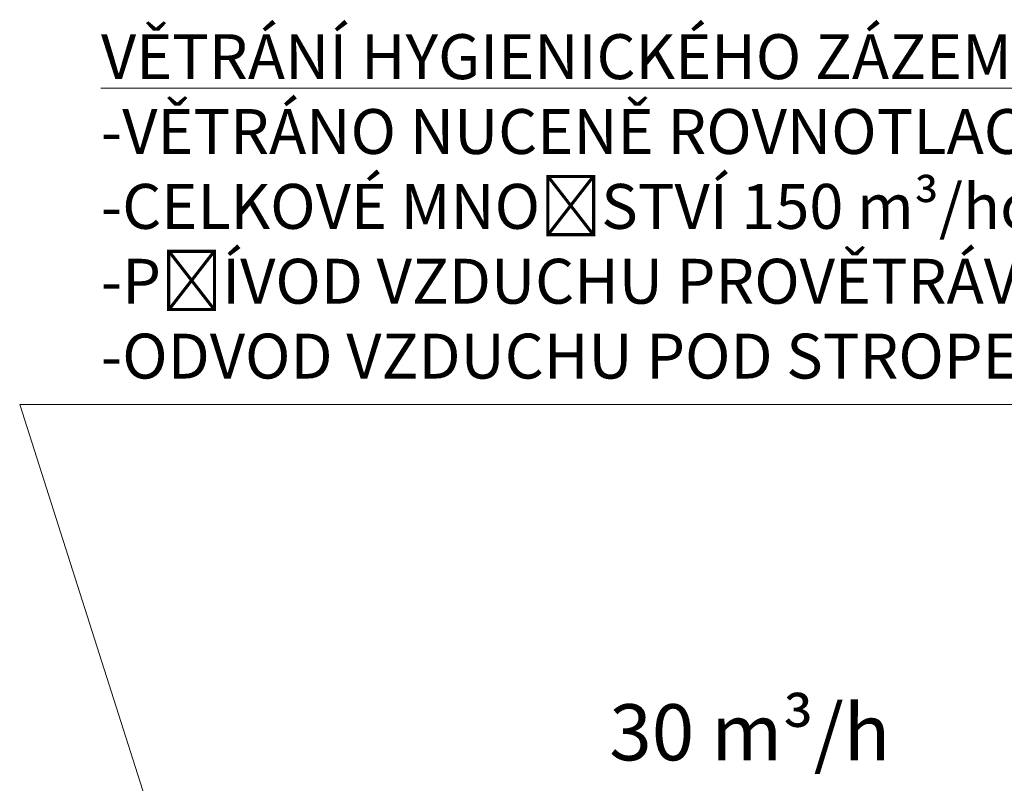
# Model space of a CAD drawing. Header units: millimetres. Extents: x 918337 to 1269480, y -257156 to -67477.
# Tile 84 of 114: x 1151036 to 1155423, y -188550 to -185149. Entities that reach past the tile are written whole.
import ezdxf

# ---------------------------------------------------------------- set-up
doc = ezdxf.new("R2010")
doc.units = ezdxf.units.MM
doc.layers.add('1VZT - LEGENDY', color=7, linetype='Continuous', lineweight=13)
doc.layers.add('LEGENDY', color=7, linetype='Continuous', lineweight=9)
doc.styles.get("Standard").update_dxf_attribs({"font": 'arial.ttf'})

msp = doc.modelspace()

# ---------------------------------------------------------------- linework, layer by layer
at = {"layer": '1VZT - LEGENDY', "ltscale": 0.1}
for q in [(1160856.8, -186862.7), (1151650.8, -188791.6)]:
    msp.add_line((1151035.9, -186862.7), q, dxfattribs=at)

# ---------------------------------------------------------------- texts
at = {"layer": 'LEGENDY', "lineweight": 5}
for s, width, gutter_width, heights, insert, char_height, attachment_point in [('\\A1;{\\LVĚTRÁNÍ HYGIENICKÉHO ZÁZEMÍ\\P}-VĚTRÁNO NUCENĚ ROVNOTLACE cca 15 x 1/hod\\P-CELKOVÉ MNOŽSTVÍ 150 m³/hod\\P-PŘÍVOD VZDUCHU PROVĚTRÁVACÍMI MŘÍŽKAMI  \\P-ODVOD VZDUCHU POD STROPEM - VÝUSTKY S REGULACÍ', 10573.444, 0, [2614.2], (1151398, -186747.4), 200, 7), ('30 m³/h', 1517.357, 12.5, [0], (1153662.7, -188197.9), 250, 1)]:
    msp.add_mtext_dynamic_manual_height_columns(s, width=width, gutter_width=gutter_width, heights=heights, dxfattribs=dict(at, insert=insert, char_height=char_height, attachment_point=attachment_point))

doc.saveas('drawing.dxf')
